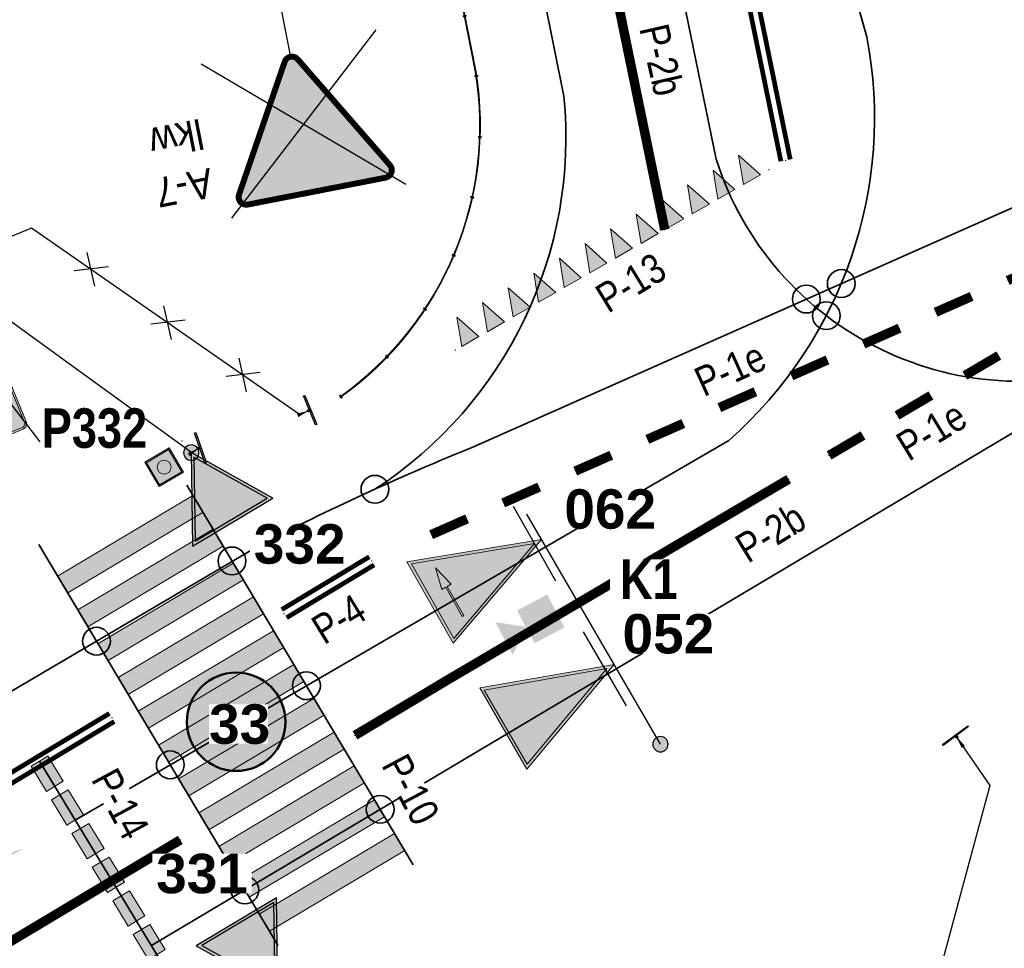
# Model space of a CAD drawing. Header units: metres. Extents: x 0 to 6473088, y 4 to 5822767.
# Tile 9 of 20: x 6472965 to 6472990, y 5822622 to 5822645. Entities that reach past the tile are written whole.
import ezdxf
from ezdxf.enums import TextEntityAlignment as Align

# ---------------------------------------------------------------- set-up
doc = ezdxf.new("R2010")
doc.units = ezdxf.units.M
for name, color, linetype, lineweight in [('GTS - detekcja pieszych', 1, 'Continuous', 0), ('MT IR - detekcja wirtualna kamery rowery', 5, 'Continuous', 30), ('MT IR - numery grup sygnałowych', 6, 'Continuous', 30), ('MT IR - trajektorie i punkty kolizji', 1, 'Continuous', 35)]:
    doc.layers.add(name, color=color, linetype=linetype, lineweight=lineweight)
for name, color, linetype in [('IR - numery grup sygnałowych', 6, 'Continuous'), ('MT IR - detekcja dla pieszych', 1, 'Continuous'), ('MT IR - detekcja dla pieszych opisy', 7, 'Continuous'), ('MT IR - detekcja wirtualna kamery rowery opisy', 5, 'Continuous'), ('MT IR - oznakowanie pionowe', 7, 'Continuous'), ('MT IR - oznakowanie poziome istniejące', 8, 'Continuous'), ('MT IR - oznakowanie poziome opisy', 7, 'Continuous'), ('MT IR - oznakowanie poziome projektowane', 150, 'Continuous'), ('MT IR - sygnalizatory - oznaczenia', 7, 'Continuous'), ('MT IR - sygnalizatory projektowane', 7, 'Continuous'), ('zzz.gaHSDomyslna', 7, 'Continuous'), ('zzz.GASYG.Sygnalizator-Opis', 7, 'Continuous'), ('zzz.GASYG.Sygnalizator-Opis-Grupa', 7, 'Continuous'), ('zzz.GASYG.Sygnalizator-Opis-Nazwa', 7, 'Continuous'), ('zzz.GASYG.Sygnalizator-Opis-Stan', 7, 'Continuous'), ('zzz.GASYG.Sygnalizator-Symbol', 7, 'Continuous'), ('zzz.GASYG.Sygnalizator-Symbol-Tlo', 7, 'Continuous'), ('zzz.gaUbdef', 7, 'Continuous'), ('zzz.gaUbOs', 7, 'Continuous'), ('zzz.gaVSDodTekst', 7, 'Continuous'), ('zzz.gaVSDomyslna', 7, 'Continuous'), ('zzz.gaVSNazwa', 7, 'Continuous'), ('zzz.gaVSStan', 7, 'Continuous'), ('zzz.gaVSWielkość', 7, 'Continuous')]:
    doc.layers.add(name, color=color, linetype=linetype)
doc.styles.add('GA-ATR-TEXT', font='arial.ttf', dxfattribs={"width": 0.9})
doc.styles.add('GA-SGN-TEXT', font='txt.shx')
doc.styles.add('GA-SIGN-TEXT', font='GA_OZ_PION.ttf')
doc.styles.add('MT - bold Arial', font='arialbd.ttf')
doc.styles.add('MT - bold Arial Narrow', font='ARIALNB.TTF')
doc.styles.add('Nagłówek_10mm_Ga', font='arialbd.ttf', dxfattribs={"height": 1})
doc.styles.add('Opis poziomego', font='ARIALN.TTF')
doc.styles.get("Standard").update_dxf_attribs({"font": 'arial.ttf'})
doc.dimstyles.new('GA-LEADER', dxfattribs={"dimtxt": 1, "dimasz": 1, "dimexe": 1, "dimexo": 1, "dimgap": 1, "dimtad": 1, "dimtxsty": 'Standard', "dimcen": 1, "dimadec": 0, "dimazin": 0, "dimtfac": 1, "dimtmove": 0, "dimatfit": 3, "dimfxl": 1, "dimarcsym": 0})

# ---------------------------------------------------------------- blocks, each defined once
blk = doc.blocks.new('gaHSPos')
at = {"color": 0, "linetype": 'Continuous', "lineweight": 0}
blk.add_point((0, 0), dxfattribs=at)
blk = doc.blocks.new('*U33864')
at = {"layer": 'zzz.gaHSDomyslna'}
for points in [[(-5.12, 8.59), (-5.376, 9.019), (-8.812, 6.971), (-8.556, 6.542), (-5.12, 8.59)], [(-4.608, 7.731), (-4.864, 8.16), (-8.3, 6.112), (-8.044, 5.683), (-4.608, 7.731)], [(-4.096, 6.872), (-4.352, 7.301), (-7.788, 5.253), (-7.532, 4.824), (-4.096, 6.872)], [(-3.584, 6.013), (-3.84, 6.442), (-7.276, 4.394), (-7.02, 3.965), (-3.584, 6.013)], [(-3.072, 5.154), (-3.328, 5.583), (-6.764, 3.535), (-6.508, 3.106), (-3.072, 5.154)], [(-2.56, 4.295), (-2.816, 4.724), (-6.252, 2.676), (-5.996, 2.247), (-2.56, 4.295)], [(-2.048, 3.436), (-2.304, 3.865), (-5.74, 1.817), (-5.484, 1.388), (-2.048, 3.436)], [(-1.536, 2.577), (-1.792, 3.006), (-5.228, 0.958), (-4.972, 0.529), (-1.536, 2.577)], [(-1.024, 1.718), (-1.28, 2.147), (-4.716, 0.099), (-4.46, -0.33), (-1.024, 1.718)], [(-0.512, 0.859), (-0.768, 1.288), (-4.204, -0.76), (-3.948, -1.189), (-0.512, 0.859)], [(0, 0), (-0.256, 0.429), (-3.692, -1.619), (-3.436, -2.048), (0, 0)]]:
    blk.add_hatch(color=8, dxfattribs=at).paths.add_polyline_path(points)
at = {"layer": 'zzz.gaHSDomyslna', "color": 8, "linetype": 'Continuous', "lineweight": 0}
for points in [[(-5.12, 8.59), (-5.376, 9.019), (-8.812, 6.971), (-8.556, 6.542), (-5.12, 8.59)], [(-4.608, 7.731), (-4.864, 8.16), (-8.3, 6.112), (-8.044, 5.683), (-4.608, 7.731)], [(-4.096, 6.872), (-4.352, 7.301), (-7.788, 5.253), (-7.532, 4.824), (-4.096, 6.872)], [(-3.584, 6.013), (-3.84, 6.442), (-7.276, 4.394), (-7.02, 3.965), (-3.584, 6.013)], [(-3.072, 5.154), (-3.328, 5.583), (-6.764, 3.535), (-6.508, 3.106), (-3.072, 5.154)], [(-2.56, 4.295), (-2.816, 4.724), (-6.252, 2.676), (-5.996, 2.247), (-2.56, 4.295)], [(-2.048, 3.436), (-2.304, 3.865), (-5.74, 1.817), (-5.484, 1.388), (-2.048, 3.436)], [(-1.536, 2.577), (-1.792, 3.006), (-5.228, 0.958), (-4.972, 0.529), (-1.536, 2.577)], [(-1.024, 1.718), (-1.28, 2.147), (-4.716, 0.099), (-4.46, -0.33), (-1.024, 1.718)], [(-0.512, 0.859), (-0.768, 1.288), (-4.204, -0.76), (-3.948, -1.189), (-0.512, 0.859)], [(0, 0), (-0.256, 0.429), (-3.692, -1.619), (-3.436, -2.048), (0, 0)]]:
    blk.add_lwpolyline(points, close=True, dxfattribs=at)
at = {"layer": 'zzz.gaHSDomyslna', "color": 8}
for p in [(-9.027, 7.332), (-3.221, -2.409)]:
    blk.add_blockref('gaHSPos', p, dxfattribs=at)
blk = doc.blocks.new('zk.P-14')
at = {"linetype": 'Continuous', "lineweight": 0}
blk.add_hatch(color=0, dxfattribs=at).paths.add_polyline_path([(0.375, -0.5), (0.375, 0), (-0.375, 0), (-0.375, -0.5)])
at = {"color": 0, "linetype": 'Continuous', "lineweight": 0}
blk.add_lwpolyline([(-0.375, 0), (0.375, 0), (0.375, -0.5), (-0.375, -0.5), (-0.375, 0)], dxfattribs=at)
blk = doc.blocks.new('*U33865')
at = {"layer": 'zzz.gaHSDomyslna', "color": 8, "rotation": 301.2309791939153}
for p in [(0.194, -0.321), (0.713, -1.176), (1.231, -2.031), (1.75, -2.886), (2.268, -3.741), (2.787, -4.596), (3.305, -5.451)]:
    blk.add_blockref('zk.P-14', p, dxfattribs=at)
at = {"layer": 'zzz.gaHSDomyslna', "color": 8}
for p in [(0, 0), (3.692, -6.089)]:
    blk.add_blockref('gaHSPos', p, dxfattribs=at)
blk = doc.blocks.new('*U33880')
blk.add_hatch(color=8).paths.add_polyline_path([(0.525, 3.45), (-0.225, 4.2), (-0.225, 5), (-0.525, 3.7), (-0.225, 2.5), (-0.225, 3.2), (0.375, 2.6), (0.375, 0), (0.525, 0)])
blk = doc.blocks.new('*U33882')
at = {"layer": 'zzz.gaHSDomyslna', "color": 150}
for points in [[(2.163, 1.444, 0.12, 0.12, 0), (-0.062, 0.103, 0.12, 0.12, 0)], [(2.287, 1.238, 0.12, 0.12, 0), (0.062, -0.103, 0.12, 0.12, 0)]]:
    blk.add_lwpolyline(points, format="xyseb", dxfattribs=at)
at = {"color": 150}
for p in [(2.225, 1.341), (0, 0)]:
    blk.add_blockref('gaHSPos', p, dxfattribs=at)
blk = doc.blocks.new('*U33886')
at = {"layer": 'zzz.gaHSDomyslna', "color": 150}
blk.add_lwpolyline([(0, 0, 0.24, 0.24, 0), (2.26, 1.353, 0.24, 0.24, 0)], format="xyseb", dxfattribs=at)
at = {"color": 150}
for p in [(2.26, 1.353), (0, 0)]:
    blk.add_blockref('gaHSPos', p, dxfattribs=at)
blk = doc.blocks.new('*U33887')
at = {"layer": 'zzz.gaHSDomyslna', "color": 150}
blk.add_lwpolyline([(0, 0, 0.24, 0.24, 0), (8.75, 5.151, 0.24, 0.24, 0)], format="xyseb", dxfattribs=at)
at = {"color": 150}
for p in [(8.75, 5.151), (0, 0)]:
    blk.add_blockref('gaHSPos', p, dxfattribs=at)
blk = doc.blocks.new('*U33889')
at = {"layer": 'zzz.gaHSDomyslna', "color": 150}
for points in [[(6.894, 4.058, 0.24, 0.24, 0), (7.756, 4.566, 0.24, 0.24, 0)], [(5.171, 3.044, 0.24, 0.24, 0), (6.032, 3.551, 0.24, 0.24, 0)], [(3.447, 2.029, 0.24, 0.24, 0), (4.309, 2.537, 0.24, 0.24, 0)], [(1.724, 1.015, 0.24, 0.24, 0), (2.585, 1.522, 0.24, 0.24, 0)], [(0, 0, 0.24, 0.24, 0), (0.862, 0.507, 0.24, 0.24, 0)]]:
    blk.add_lwpolyline(points, format="xyseb", dxfattribs=at)
at = {"color": 150}
for p in [(9.102, 5.358), (0, 0)]:
    blk.add_blockref('gaHSPos', p, dxfattribs=at)
blk = doc.blocks.new('*U33891')
at = {"layer": 'zzz.gaHSDomyslna', "color": 150}
for points in [[(-2.895, 13.536, 0.12, 0.12, 0), (-0.118, -0.024, 0.12, 0.12, 0)], [(-2.66, 13.584, 0.12, 0.12, 0), (0.118, 0.024, 0.12, 0.12, 0)]]:
    blk.add_lwpolyline(points, format="xyseb", dxfattribs=at)
at = {"color": 150}
for p in [(-2.777, 13.56), (0, 0)]:
    blk.add_blockref('gaHSPos', p, dxfattribs=at)
blk = doc.blocks.new('*U33892')
at = {"layer": 'zzz.gaHSDomyslna', "color": 150}
blk.add_lwpolyline([(0, 0, 0.24, 0.24, 0), (-3.021, 14.705, 0.24, 0.24, 0)], format="xyseb", dxfattribs=at)
at = {"color": 150}
for p in [(-3.021, 14.705), (0, 0)]:
    blk.add_blockref('gaHSPos', p, dxfattribs=at)
blk = doc.blocks.new('zk.P-13')
at = {"linetype": 'Continuous', "lineweight": 0}
blk.add_hatch(color=0, dxfattribs=at).paths.add_polyline_path([(0.25, 0), (-0.25, 0), (-0.013, -0.705)])
at = {"color": 0, "linetype": 'Continuous', "lineweight": 0}
for p, q in [((-0.25, 0), (0.25, 0)), ((-0.013, -0.705), (-0.25, 0)), ((0.25, 0), (-0.013, -0.705))]:
    blk.add_line(p, q, dxfattribs=at)
blk = doc.blocks.new('*U33893')
at = {"layer": 'zzz.gaHSDomyslna', "color": 150}
for p, rotation in [((-0.433, -0.249), 209.8889667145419), ((-1.084, -0.623), 209.8889667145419), ((-1.734, -0.997), 209.8889667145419), ((-2.384, -1.37), 209.8889667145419), ((-3.034, -1.744), 209.8889667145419), ((-3.685, -2.118), 209.8889667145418), ((-4.335, -2.492), 209.8889667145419), ((-4.985, -2.865), 209.8889667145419), ((-5.635, -3.239), 209.8889667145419), ((-6.286, -3.613), 209.8889667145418), ((-6.936, -3.987), 209.8889667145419), ((-7.586, -4.36), 209.8889667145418)]:
    blk.add_blockref('zk.P-13', p, dxfattribs=dict(at, rotation=rotation))
for p in [(0, 0), (-7.965, -4.578)]:
    blk.add_blockref('gaHSPos', p, dxfattribs=at)
blk = doc.blocks.new('*U33907')
at = {"layer": 'zzz.gaHSDomyslna', "color": 8}
for points in [[(9.122, 5.638, 0.12, 0.12, 0), (-0.062, 0.103, 0.12, 0.12, 0)], [(9.246, 5.433, 0.12, 0.12, 0), (0.062, -0.103, 0.12, 0.12, 0)]]:
    blk.add_lwpolyline(points, format="xyseb", dxfattribs=at)
at = {"color": 8}
for p in [(9.184, 5.535), (0, 0)]:
    blk.add_blockref('gaHSPos', p, dxfattribs=at)
blk = doc.blocks.new('*U33912')
at = {"layer": 'zzz.gaHSDomyslna', "color": 8}
blk.add_lwpolyline([(0, 0, 0.24, 0.24, 0), (-9.326, -5.584, 0.24, 0.24, 0)], format="xyseb", dxfattribs=at)
at = {"color": 8}
for p in [(0, 0), (-9.326, -5.584)]:
    blk.add_blockref('gaHSPos', p, dxfattribs=at)
blk = doc.blocks.new('zzzGASYG.Ssmall')
blk.add_hatch(color=0).paths.add_polyline_path([(-0.3661, -0.6341), (0.3661, -0.6341), (0, 0)])
at = {"color": 0}
blk.add_lwpolyline([(-0.3661, -0.6341), (0.3661, -0.6341), (0, 0)], close=True, dxfattribs=at)
blk = doc.blocks.new('zzzGASYG.S5')
h = blk.add_hatch(color=0)
h.paths.add_polyline_path([(-0.3661, -0.6341), (0.3661, -0.6341), (0, 0)])
h.paths.add_polyline_path([(0, -0.0439), (0.3281, -0.6121), (-0.3281, -0.6121)], flags=16)
at = {"color": 0}
for points in [[(-0.3661, -0.6341), (0.3661, -0.6341), (0, 0)], [(-0.3281, -0.6121), (0.3281, -0.6121), (0, -0.0439)]]:
    blk.add_lwpolyline(points, close=True, dxfattribs=at)
blk = doc.blocks.new('*U31441')
at = {"layer": 'zzz.GASYG.Sygnalizator-Symbol', "color": 0, "lineweight": 30}
blk.add_blockref('zzzGASYG.S5', (0, 0), dxfattribs=at)
at = {"layer": 'zzz.GASYG.Sygnalizator-Symbol-Tlo', "color": 7, "lineweight": 30, "true_color": 0xffffff}
blk.add_blockref('zzzGASYG.Ssmall', (0, 0), dxfattribs=at)
blk = doc.blocks.new('*U31440')
at = {"color": 250, "lineweight": 30}
blk.add_blockref('*U31441', (0, 0), dxfattribs=at)
at = {"layer": 'zzz.GASYG.Sygnalizator-Opis', "color": 250, "style": 'GA-SGN-TEXT', "flags": 1}
for tag in ['AddText', 'Info1', 'Info2', 'Info3', 'Info4', 'Route', 'ID']:
    blk.add_attdef(tag, text='', height=0.2437, dxfattribs=at).set_placement((0.44, -0.455), align=Align.MIDDLE_LEFT)
at = {"layer": 'zzz.GASYG.Sygnalizator-Opis-Grupa', "color": 250, "style": 'GA-SGN-TEXT'}
blk.add_attdef('Group', text='', height=0.2437, dxfattribs=at).set_placement((0.44, -0.455), align=Align.MIDDLE_LEFT)
at = {"layer": 'zzz.GASYG.Sygnalizator-Opis-Nazwa', "color": 250, "style": 'GA-SGN-TEXT'}
blk.add_attdef('Name', text='', height=0.2437, dxfattribs=at).set_placement((0.44, -0.1625), align=Align.MIDDLE_LEFT)
at = {"layer": 'zzz.GASYG.Sygnalizator-Opis-Stan', "color": 250, "style": 'GA-SGN-TEXT', "flags": 1}
blk.add_attdef('State', text='', height=0.2437, dxfattribs=at).set_placement((0.44, -0.455), align=Align.MIDDLE_LEFT)
blk = doc.blocks.new('z.ga4s_p1')
at = {"layer": 'GTS - detekcja pieszych'}
h = blk.add_hatch(color=256, dxfattribs=at)
h.paths.add_polyline_path([(-1.107, 1.107), (-1.107, -1.107), (1.107, -1.107), (1.107, 1.107)])
h.paths.add_polyline_path([(1.002, 1.002), (1.002, -1.002), (-1.002, -1.002), (-1.002, 1.002)], flags=16)
h.paths.add_polyline_path([(0.544, 0, -1), (-0.544, 0, -1)], flags=0)
h = blk.add_hatch(color=255, dxfattribs=at)
h.paths.add_polyline_path([(-1.002, 1.002), (-1.002, -1.002), (1.002, -1.002), (1.002, 1.002)])
h.paths.add_polyline_path([(0.544, 0, -1), (-0.544, 0, -1)], flags=16)
blk.add_hatch(color=256, dxfattribs=at).paths.add_polyline_path([(0.544, 0, 1), (-0.544, 0, 1)])
for points in [[(-1.107, 1.107), (-1.107, -1.107), (1.107, -1.107), (1.107, 1.107)], [(-1.002, 1.002), (-1.002, -1.002), (1.002, -1.002), (1.002, 1.002)]]:
    blk.add_lwpolyline(points, close=True, dxfattribs=at)
blk.add_circle((0, 0), 0.544, dxfattribs=at)
blk = doc.blocks.new('zzzGASYG.Sbig')
at = {"linetype": 'Continuous', "lineweight": 0}
blk.add_hatch(color=0, dxfattribs=at).paths.add_polyline_path([(0, 0), (-0.3661, -1.0002), (0.3661, -1.0002)])
at = {"color": 0, "linetype": 'Continuous', "lineweight": 0}
blk.add_lwpolyline([(-0.3661, -1.0002), (0.3661, -1.0002), (0, 0)], close=True, dxfattribs=at)
blk = doc.blocks.new('zzzGASYG.S3b')
at = {"linetype": 'Continuous', "lineweight": 0}
h = blk.add_hatch(color=0, dxfattribs=at)
h.paths.add_polyline_path([(-0.3661, -1.0002), (0.3661, -1.0002), (0, 0)])
h.paths.add_polyline_path([(0, -0.0639), (0.3347, -0.9782), (-0.3347, -0.9782)], flags=16)
h.paths.add_polyline_path([(-0.0436, -0.7857), (-0.0436, -0.8214), (0.2188, -0.8214), (0.2188, -0.8357), (-0.0436, -0.8357), (-0.0436, -0.8714), (-0.2148, -0.8285)], flags=0)
at = {"color": 0, "linetype": 'Continuous', "lineweight": 0}
for points in [[(-0.3661, -1.0002), (0.3661, -1.0002), (0, 0)], [(-0.3347, -0.9782), (0.3347, -0.9782), (0, -0.0639)]]:
    blk.add_lwpolyline(points, close=True, dxfattribs=at)
for points in [[(-0.0436, -0.8214), (-0.0436, -0.7857), (-0.2148, -0.8285), (-0.0436, -0.8714), (-0.0436, -0.8357)], [(-0.0436, -0.8214), (0.2188, -0.8214), (0.2188, -0.8357), (-0.0436, -0.8357)]]:
    blk.add_lwpolyline(points, dxfattribs=at)
blk = doc.blocks.new('*U24324')
at = {"layer": 'zzz.GASYG.Sygnalizator-Symbol', "color": 0, "lineweight": 30}
blk.add_blockref('zzzGASYG.S3b', (0, 0), dxfattribs=at)
at = {"layer": 'zzz.GASYG.Sygnalizator-Symbol-Tlo', "color": 7, "lineweight": 30, "true_color": 0xffffff}
blk.add_blockref('zzzGASYG.Sbig', (0, 0), dxfattribs=at)
blk = doc.blocks.new('*U24323')
at = {"color": 250, "lineweight": 30}
blk.add_blockref('*U24324', (0, 0), dxfattribs=at)
at = {"layer": 'zzz.GASYG.Sygnalizator-Opis', "color": 250, "style": 'GA-SGN-TEXT', "flags": 1}
for tag in ['AddText', 'Info1', 'Info2', 'Info3', 'Info4', 'Route', 'ID']:
    blk.add_attdef(tag, text='', height=0.2437, dxfattribs=at).set_placement((0.44, -0.455), align=Align.MIDDLE_LEFT)
at = {"layer": 'zzz.GASYG.Sygnalizator-Opis-Grupa', "color": 250, "style": 'GA-SGN-TEXT'}
blk.add_attdef('Group', text='', height=0.2437, dxfattribs=at).set_placement((0.44, -0.455), align=Align.MIDDLE_LEFT)
at = {"layer": 'zzz.GASYG.Sygnalizator-Opis-Nazwa', "color": 250, "style": 'GA-SGN-TEXT'}
blk.add_attdef('Name', text='', height=0.2437, dxfattribs=at).set_placement((0.44, -0.1625), align=Align.MIDDLE_LEFT)
at = {"layer": 'zzz.GASYG.Sygnalizator-Opis-Stan', "color": 250, "style": 'GA-SGN-TEXT', "flags": 1}
blk.add_attdef('State', text='', height=0.2437, dxfattribs=at).set_placement((0.44, -0.455), align=Align.MIDDLE_LEFT)
blk = doc.blocks.new('zzzGASYG.S1')
at = {"linetype": 'Continuous', "lineweight": 0}
h = blk.add_hatch(color=0, dxfattribs=at)
h.paths.add_polyline_path([(0, 0), (-0.3661, -1.0003), (0.3661, -1.0003)])
h.paths.add_polyline_path([(0.3347, -0.9783), (-0.3347, -0.9783), (0, -0.0639)], flags=16)
at = {"color": 0, "linetype": 'Continuous', "lineweight": 0}
for points in [[(-0.3661, -1.0003), (0.3661, -1.0003), (0, 0)], [(-0.3347, -0.9783), (0.3347, -0.9783), (0, -0.0639)]]:
    blk.add_lwpolyline(points, close=True, dxfattribs=at)
blk = doc.blocks.new('*U31497')
at = {"layer": 'zzz.GASYG.Sygnalizator-Symbol', "color": 0, "lineweight": 30}
blk.add_blockref('zzzGASYG.S1', (0, 0), dxfattribs=at)
at = {"layer": 'zzz.GASYG.Sygnalizator-Symbol-Tlo', "color": 7, "lineweight": 30, "true_color": 0xffffff}
blk.add_blockref('zzzGASYG.Sbig', (0, 0), dxfattribs=at)
blk = doc.blocks.new('*U31496')
at = {"color": 250, "lineweight": 30}
blk.add_blockref('*U31497', (0, 0), dxfattribs=at)
at = {"layer": 'zzz.GASYG.Sygnalizator-Opis', "color": 250, "style": 'GA-SGN-TEXT', "flags": 1}
for tag in ['AddText', 'Info1', 'Info2', 'Info3', 'Info4', 'Route', 'ID']:
    blk.add_attdef(tag, text='', height=0.2437, dxfattribs=at).set_placement((0.44, -0.455), align=Align.MIDDLE_LEFT)
at = {"layer": 'zzz.GASYG.Sygnalizator-Opis-Grupa', "color": 250, "style": 'GA-SGN-TEXT'}
blk.add_attdef('Group', text='', height=0.2437, dxfattribs=at).set_placement((0.44, -0.455), align=Align.MIDDLE_LEFT)
at = {"layer": 'zzz.GASYG.Sygnalizator-Opis-Nazwa', "color": 250, "style": 'GA-SGN-TEXT'}
blk.add_attdef('Name', text='', height=0.2437, dxfattribs=at).set_placement((0.44, -0.1625), align=Align.MIDDLE_LEFT)
at = {"layer": 'zzz.GASYG.Sygnalizator-Opis-Stan', "color": 250, "style": 'GA-SGN-TEXT', "flags": 1}
blk.add_attdef('State', text='', height=0.2437, dxfattribs=at).set_placement((0.44, -0.455), align=Align.MIDDLE_LEFT)
blk = doc.blocks.new('*U33968')
at = {"layer": 'zzz.gaHSDomyslna', "color": 150}
for points in [[(0, 0, 0.24, 0.24, 0), (-0.915, -0.404, 0.24, 0.24, 0)], [(-1.83, -0.807, 0.24, 0.24, 0), (-2.745, -1.211, 0.24, 0.24, 0)], [(-3.66, -1.614, 0.24, 0.24, 0), (-4.575, -2.018, 0.24, 0.24, 0)], [(-5.49, -2.421, 0.24, 0.24, 0), (-6.405, -2.825, 0.24, 0.24, 0)], [(-7.32, -3.228, 0.24, 0.24, 0), (-8.235, -3.632, 0.24, 0.24, 0)], [(-9.15, -4.035, 0.24, 0.24, 0), (-10.065, -4.439, 0.24, 0.24, 0)], [(-10.98, -4.842, 0.24, 0.24, 0), (-11.895, -5.246, 0.24, 0.24, 0)], [(-12.81, -5.649, 0.24, 0.24, 0), (-13.725, -6.053, 0.24, 0.24, 0)], [(-14.64, -6.456, 0.24, 0.24, 0), (-15.555, -6.86, 0.24, 0.24, 0)], [(-16.47, -7.263, 0.24, 0.24, 0), (-17.385, -7.667, 0.24, 0.24, 0)]]:
    blk.add_lwpolyline(points, format="xyseb", dxfattribs=at)
at = {"color": 150}
for p in [(0, 0), (-18.892, -8.332)]:
    blk.add_blockref('gaHSPos', p, dxfattribs=at)
blk = doc.blocks.new('A$C6DB17DEF')
at = {"layer": 'IR - numery grup sygnałowych', "lineweight": 30, "true_color": 0xffffff}
h = blk.add_hatch(color=7, dxfattribs=at)
h.dxf.hatch_style = 1
h.paths.add_polyline_path([(0, 1.25, 1), (2.5, 1.25, 1)])
at = {"layer": 'IR - numery grup sygnałowych', "lineweight": 50}
blk.add_circle((1.25, 1.25), 1.25, dxfattribs=at)
blk = doc.blocks.new('gaVSPos')
blk.add_point((0, 0))
blk = doc.blocks.new('gaVSTVcolumn0')
at = {"color": 0, "linetype": 'ByBlock', "lineweight": -2}
for p, q in [((-400, -30), (400, -30)), ((-400, -60), (-400, -30)), ((400, -60), (-400, -60)), ((400, -30), (400, -60))]:
    blk.add_line(p, q, dxfattribs=at)
blk.add_circle((0, 0), 30, dxfattribs=at)
blk = doc.blocks.new('gaVScolumn0')
at = {"color": 0, "linetype": 'ByBlock', "lineweight": -2}
blk.add_line((0, 0), (0, 400), dxfattribs=at)
at = {"color": 7, "style": 'GA-ATR-TEXT', "width": 0.9}
blk.add_attdef('X2', text='', height=150, dxfattribs=at).set_placement((-50, 0), align=Align.BOTTOM_RIGHT)
blk = doc.blocks.new('*U34229')
at = {"layer": 'zzz.gaVSDomyslna', "color": 251, "linetype": 'Continuous', "lineweight": 0, "true_color": 0x4c4c4c, "const_width": 30}
blk.add_lwpolyline([(356.469, 710.423), (-356.469, 710.423, 0.563712), (-391.037, 653.297), (-33.775, 34.5, 0.563661), (32.9409, 33.1218), (390.215, 651.94, 0.577186), (356.469, 710.423)], format="xyb", close=True, dxfattribs=at)
blk = doc.blocks.new('*U34230')
at = {"layer": 'zzz.gaVSDomyslna', "linetype": 'Continuous', "lineweight": 0, "true_color": 0xe2e2e2}
h = blk.add_hatch(color=254, dxfattribs=at)
h.dxf.hatch_style = 1
h.paths.add_polyline_path([(0, 695.423), (-356.469, 695.423, 0.262443), (-377.021, 683.837, 0.259425), (-377.874, 660.497), (-19.9889, 40.6218, 0.279187), (-0.646341, 29.9873, 0.229204), (20.2988, 41.2251), (378.047, 660.797, 0.284586), (377.352, 683.315, 0.237857), (356.126, 695.423)])
at = {"layer": 'zzz.gaVSDomyslna', "color": 254, "linetype": 'Continuous', "lineweight": 0, "true_color": 0xe2e2e2}
blk.add_point((0, 0), dxfattribs=at)
blk = doc.blocks.new('*U34232')
at = {"layer": 'zzz.gaVSDomyslna', "color": 251, "true_color": 0x4c4c4c}
blk.add_blockref('*U34229', (0, 0), dxfattribs=at)
at = {"layer": 'zzz.gaVSDomyslna', "color": 254, "true_color": 0xe2e2e2}
blk.add_blockref('*U34230', (0, 0), dxfattribs=at)
blk = doc.blocks.new('z.ga4.Cross-2')
at = {"color": 0, "linetype": 'Continuous', "lineweight": -2}
for p, q in [((-0.5, -0.5), (0.5, 0.5)), ((0.5, -0.5), (-0.5, 0.5))]:
    blk.add_line(p, q, dxfattribs=at)
blk = doc.blocks.new('*U34228')
at = {"layer": 'zzz.gaVSDomyslna', "color": 10, "lineweight": 30, "xscale": 903.0235523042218, "yscale": 797.965300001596}
blk.add_blockref('z.ga4.Cross-2', (0, 362.7), dxfattribs=at)
at = {"layer": 'zzz.gaVSDomyslna'}
blk.add_blockref('*U34232', (0, 0), dxfattribs=at)
at = {"layer": 'zzz.gaVSDodTekst', "style": 'GA-ATR-TEXT', "width": 0.9}
blk.add_attdef('Addtext', text='', height=150, dxfattribs=at).set_placement((510.5, 55.2), align=Align.MIDDLE_LEFT)
at = {"layer": 'zzz.gaVSDomyslna', "style": 'MT - bold Arial', "flags": 1}
for tag in ['Width', 'Height', 'Position', 'Route', 'ItemNo', 'ID']:
    blk.add_attdef(tag, text='', height=1, dxfattribs=at).set_placement((0, 0), align=Align.MIDDLE_LEFT)
at = {"layer": 'zzz.gaVSNazwa', "style": 'GA-ATR-TEXT', "width": 0.9}
blk.add_attdef('Name', text='', height=150, dxfattribs=at).set_placement((510.5, 565.2), align=Align.MIDDLE_LEFT)
at = {"layer": 'zzz.gaVSStan', "style": 'GA-ATR-TEXT', "width": 0.9}
blk.add_attdef('State', text='', height=150, dxfattribs=at).set_placement((510.5, 310.2), align=Align.MIDDLE_LEFT)
at = {"layer": 'zzz.gaVSWielkość', "style": 'MT - bold Arial', "flags": 1}
blk.add_attdef('Size', text='', height=1, dxfattribs=at).set_placement((0, 0), align=Align.MIDDLE_LEFT)
blk = doc.blocks.new('*U34356')
at = {"layer": 'zzz.gaVSDomyslna', "true_color": 0xffffff}
h = blk.add_hatch(color=7, dxfattribs=at)
edge = h.paths.add_edge_path()
edge.add_line((0, 0), (-897.8, 0))
edge.add_arc((-897.8, 30), 30, 180, 270, ccw=False)
edge.add_line((-927.8, 30), (-927.8, 466.4))
edge.add_arc((-897.8, 466.4), 30, 90, 180, ccw=False)
edge.add_line((-897.8, 496.4), (897.8, 496.4))
edge.add_arc((897.8, 466.4), 30, 360, 90, ccw=False)
edge.add_line((927.8, 466.4), (927.8, 30))
edge.add_arc((897.8, 30), 30, 270, 0, ccw=False)
edge.add_line((897.8, 0), (0, 0))
edge.add_line((0, 0), (0, 0))
at = {"layer": 'zzz.gaVSDomyslna', "true_color": 0x000000}
h = blk.add_hatch(color=18, dxfattribs=at)
edge = h.paths.add_edge_path()
edge.add_line((0, 0), (0, 10))
edge.add_line((0, 10), (897.8, 10))
edge.add_arc((897.8, 30), 20, 270, 0)
edge.add_line((917.8, 30), (917.8, 466.4))
edge.add_arc((897.8, 466.4), 20, 360, 90)
edge.add_line((897.8, 486.4), (-897.8, 486.4))
edge.add_arc((-897.8, 466.4), 20, 90, 180)
edge.add_line((-917.8, 466.4), (-917.8, 30))
edge.add_arc((-897.8, 30), 20, 180, 270)
edge.add_line((-897.8, 10), (0, 10))
edge.add_line((0, 10), (0, 0))
edge.add_line((0, 0), (-897.8, 0))
edge.add_arc((-897.8, 30), 30, 180, 270, ccw=False)
edge.add_line((-927.8, 30), (-927.8, 466.4))
edge.add_arc((-897.8, 466.4), 30, 90, 180, ccw=False)
edge.add_line((-897.8, 496.4), (897.8, 496.4))
edge.add_arc((897.8, 466.4), 30, 360, 90, ccw=False)
edge.add_line((927.8, 466.4), (927.8, 30))
edge.add_arc((897.8, 30), 30, 270, 0, ccw=False)
edge.add_line((897.8, 0), (0, 0))
edge.add_line((0, 0), (0, 0))
at = {"layer": 'zzz.gaVSDomyslna', "color": 7, "lineweight": 0, "true_color": 0xffffff}
blk.add_lwpolyline([(0, 0), (-897.8, 0, -0.414214), (-927.8, 30), (-927.8, 466.4, -0.414214), (-897.8, 496.4), (897.8, 496.4, -0.414214), (927.8, 466.4), (927.8, 30, -0.414214), (897.8, 0), (0, 0)], format="xyb", close=True, dxfattribs=at)
at = {"layer": 'zzz.gaVSDomyslna', "color": 18, "lineweight": 0, "true_color": 0x000000}
blk.add_lwpolyline([(0, 0), (0, 10), (897.8, 10, 0.414214), (917.8, 30), (917.8, 466.4, 0.414214), (897.8, 486.4), (-897.8, 486.4, 0.414214), (-917.8, 466.4), (-917.8, 30, 0.414214), (-897.8, 10), (0, 10), (0, 0), (-897.8, 0, -0.414214), (-927.8, 30), (-927.8, 466.4, -0.414214), (-897.8, 496.4), (897.8, 496.4, -0.414214), (927.8, 466.4), (927.8, 30, -0.414214), (897.8, 0), (0, 0)], format="xyb", close=True, dxfattribs=at)
blk = doc.blocks.new('*U34355')
at = {"layer": 'zzz.gaVSDomyslna', "color": 18, "true_color": 0x000000, "style": 'GA-SIGN-TEXT'}
for s, p in [('Nie dotyczy', (0, 388.8)), ('- pojazdów służb miejskich', (0, 273.6)), ('- pojazdów zaopatrzenia do 20 t', (0, 158.4)), ('do roz.nr 40 art.20', (0, 43.2))]:
    blk.add_text(s, height=72, dxfattribs=at).set_placement(p, align=Align.CENTER)
blk = doc.blocks.new('*U34354')
at = {"layer": 'zzz.gaVSDomyslna', "color": 10, "lineweight": 30, "xscale": 2041.160000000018, "yscale": 546.0400000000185}
blk.add_blockref('z.ga4.Cross-2', (0, 248.2), dxfattribs=at)
at = {"layer": 'zzz.gaVSDomyslna'}
for name in ['*U34356', '*U34355']:
    blk.add_blockref(name, (0, 0), dxfattribs=at)
at = {"layer": 'zzz.gaVSDodTekst', "style": 'GA-ATR-TEXT', "width": 0.9}
blk.add_attdef('Addtext', text='', height=150, dxfattribs=at).set_placement((1027.8, -59.3), align=Align.MIDDLE_LEFT)
at = {"layer": 'zzz.gaVSDomyslna', "style": 'MT - bold Arial', "flags": 1}
for tag in ['Width', 'Height', 'Position', 'Route', 'ItemNo', 'ID']:
    blk.add_attdef(tag, text='', height=1, dxfattribs=at).set_placement((0, 0), align=Align.MIDDLE_LEFT)
at = {"layer": 'zzz.gaVSNazwa', "style": 'GA-ATR-TEXT', "width": 0.9}
blk.add_attdef('Name', text='', height=150, dxfattribs=at).set_placement((1027.8, 450.7), align=Align.MIDDLE_LEFT)
at = {"layer": 'zzz.gaVSStan', "style": 'GA-ATR-TEXT', "width": 0.9}
blk.add_attdef('State', text='', height=150, dxfattribs=at).set_placement((1027.8, 195.7), align=Align.MIDDLE_LEFT)
at = {"layer": 'zzz.gaVSWielkość', "style": 'MT - bold Arial', "flags": 1}
blk.add_attdef('Size', text='', height=1, dxfattribs=at).set_placement((0, 0), align=Align.MIDDLE_LEFT)
blk = doc.blocks.new('*U34487')
at = {"layer": 'zzz.gaUbdef', "color": 7, "linetype": 'Continuous', "lineweight": 0}
blk.add_lwpolyline([(1.51, 18.149), (1.491, 18.145), (3.434, 8.265, -0.285596), (-0.006, 0.008), (0.006, -0.008, 0.285606), (3.453, 8.268), (1.51, 18.149)], format="xyb", dxfattribs=at)
at = {"layer": 'zzz.gaUbdef', "color": 251, "linetype": 'Continuous', "lineweight": 0, "true_color": 0x666666}
for points in [[(1.675, 17.26, 0.1, 0.1, 0), (1.665, 17.309, 0.1, 0.1, 0)], [(1.675, 17.26, 0.05, 0.05, 0), (1.665, 17.309, 0.05, 0.05, 0)], [(1.974, 15.739, 0.1, 0.1, 0), (1.964, 15.788, 0.1, 0.1, 0)], [(1.974, 15.739, 0.05, 0.05, 0), (1.964, 15.788, 0.05, 0.05, 0)], [(2.273, 14.218, 0.1, 0.1, 0), (2.263, 14.267, 0.1, 0.1, 0)], [(2.273, 14.218, 0.05, 0.05, 0), (2.263, 14.267, 0.05, 0.05, 0)], [(2.572, 12.697, 0.1, 0.1, 0), (2.562, 12.746, 0.1, 0.1, 0)], [(2.572, 12.697, 0.05, 0.05, 0), (2.562, 12.746, 0.05, 0.05, 0)], [(2.871, 11.176, 0.1, 0.1, 0), (2.862, 11.226, 0.1, 0.1, 0)], [(2.871, 11.176, 0.05, 0.05, 0), (2.862, 11.226, 0.05, 0.05, 0)], [(3.17, 9.656, 0.1, 0.1, 0), (3.161, 9.705, 0.1, 0.1, 0)], [(3.17, 9.656, 0.05, 0.05, 0), (3.161, 9.705, 0.05, 0.05, 0)], [(3.464, 8.134, 0.1, 0.1, 0.001474), (3.457, 8.183, 0.1, 0.1, 0)], [(3.464, 8.134, 0.05, 0.05, 0.001474), (3.457, 8.183, 0.05, 0.05, 0)], [(3.548, 6.588, 0.1, 0.1, 0.001474), (3.55, 6.638, 0.1, 0.1, 0)], [(3.548, 6.588, 0.05, 0.05, 0.001474), (3.55, 6.638, 0.05, 0.05, 0)], [(3.35, 5.053, 0.1, 0.1, 0.001474), (3.361, 5.102, 0.1, 0.1, 0)], [(3.35, 5.053, 0.05, 0.05, 0.001474), (3.361, 5.102, 0.05, 0.05, 0)], [(2.876, 3.58, 0.1, 0.1, 0.001474), (2.896, 3.626, 0.1, 0.1, 0)], [(2.876, 3.58, 0.05, 0.05, 0.001474), (2.896, 3.626, 0.05, 0.05, 0)], [(2.142, 2.217, 0.1, 0.1, 0.001474), (2.17, 2.259, 0.1, 0.1, 0)], [(2.142, 2.217, 0.05, 0.05, 0.001474), (2.17, 2.259, 0.05, 0.05, 0)], [(1.173, 1.01, 0.1, 0.1, 0.001474), (1.207, 1.046, 0.1, 0.1, 0)], [(1.173, 1.01, 0.05, 0.05, 0.001474), (1.207, 1.046, 0.05, 0.05, 0)], [(0, 0, 0.1, 0.1, 0.001474), (0.041, 0.029, 0.1, 0.1, 0)], [(0, 0, 0.05, 0.05, 0.001474), (0.041, 0.029, 0.05, 0.05, 0)]]:
    blk.add_lwpolyline(points, format="xyseb", dxfattribs=at)
at = {"layer": 'zzz.gaUbOs', "color": 251, "linetype": 'Continuous', "lineweight": 0, "true_color": 0x666666}
blk.add_lwpolyline([(0, 0, 0.285601), (3.443, 8.266), (1.5, 18.147)], format="xyb", dxfattribs=at)

msp = doc.modelspace()

# ---------------------------------------------------------------- hatches: boundary and pattern name
at = {"layer": 'MT IR - detekcja wirtualna kamery rowery'}
h = msp.add_hatch(color=256, dxfattribs=at)
h.paths.add_polyline_path([(6472977.641, 5822629.886), (6472976.864, 5822630.007), (6472977.307, 5822629.174)])
h.paths.add_polyline_path([(6472978.623, 5822629.875), (6472978.181, 5822630.708), (6472977.419, 5822630.302), (6472977.862, 5822629.47)])
at = {"layer": 'MT IR - sygnalizatory projektowane'}
h = msp.add_hatch(color=7, dxfattribs=at)
edge = h.paths.add_edge_path()
edge.add_arc((6472969.145, 5822634.312), 0.195, 38.9997, 398.9997)
h = msp.add_hatch(color=7, dxfattribs=at)
edge = h.paths.add_edge_path()
edge.add_arc((6472981.058, 5822626.907), 0.195, 38.9997, 398.9997)

# ---------------------------------------------------------------- linework, layer by layer
at = {"layer": 'MT IR - oznakowanie pionowe', "color": 1, "lineweight": 30}
for points in [[(6472966.492, 5822639.393), (6472966.686, 5822638.539)], [(6472966.171, 5822638.94), (6472967.041, 5822639.039)], [(6472968.441, 5822638.037), (6472968.635, 5822637.183)], [(6472968.12, 5822637.584), (6472968.99, 5822637.683)], [(6472970.348, 5822636.71), (6472970.542, 5822635.856)], [(6472970.027, 5822636.257), (6472970.897, 5822636.356)]]:
    msp.add_lwpolyline(points, dxfattribs=at)
at = {"layer": 'MT IR - sygnalizatory projektowane'}
for points in [[(6472968.95, 5822634.312, 1), (6472969.34, 5822634.312, 1)], [(6472980.863, 5822626.907, 1), (6472981.253, 5822626.907, 1)]]:
    msp.add_lwpolyline(points, format="xyb", close=True, dxfattribs=at)
at = {"layer": 'MT IR - sygnalizatory projektowane', "lineweight": 30}
msp.add_lwpolyline([(6472977.319, 5822632.952), (6472978.393, 5822631.06)], dxfattribs=at)
at = {"layer": 'MT IR - trajektorie i punkty kolizji'}
for points in [[(6472978.29, 5822662.136), (6472982.471, 5822641.77, 0.430411), (6472993.077, 5822636.652)], [(6472974.965, 5822661.455), (6472978.606, 5822643.368, -0.280292), (6472973.807, 5822633.383)]]:
    msp.add_lwpolyline(points, format="xyb", dxfattribs=at)
for points in [[(6472969.031, 5822633.489), (6472974.778, 5822623.847)], [(6472971.343, 5822621.799), (6472965.276, 5822631.976)], [(6472965.29, 5822626.477), (6472968.98, 5822620.39)]]:
    msp.add_lwpolyline(points, dxfattribs=at)
for centre in [(6472985.649, 5822638.607), (6472984.763, 5822638.213), (6472985.269, 5822637.792), (6472973.807, 5822633.383), (6472970.179, 5822631.562), (6472966.737, 5822629.524), (6472972.069, 5822628.392), (6472968.61, 5822626.383), (6472973.94, 5822625.253), (6472970.504, 5822623.206)]:
    msp.add_circle(centre, 0.353, dxfattribs=at)

# ---------------------------------------------------------------- block references
at = {"layer": 'MT IR - detekcja dla pieszych', "transparency": 33554687, "xscale": 0.3250000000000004, "yscale": 0.3250000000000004, "zscale": 0.3250000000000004, "rotation": 300.5864162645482}
msp.add_blockref('z.ga4s_p1', (6472968.455, 5822633.942), dxfattribs=at)
at = {"layer": 'MT IR - numery grup sygnałowych', "transparency": 33554687, "rotation": 252.6782819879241}
msp.add_blockref('A$C6DB17DEF', (6472969.464, 5822629.044), dxfattribs=at)
at = {"layer": 'MT IR - oznakowanie pionowe'}
msp.add_blockref('*U34487', (6472972.922, 5822635.719), dxfattribs=at)
for name, p, xscale, yscale, rotation in [('gaVScolumn0', (6472971.265, 5822646.404), 0.005, 0.005, 191.0409401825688), ('gaVScolumn0', (6472965.086, 5822640.016), 0.005, 0.005, 112.4794343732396), ('gaVSTVcolumn0', (6472972.122, 5822635.375), 0.001, 0.001, 112.4794343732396), ('gaVSTVcolumn0', (6472969.332, 5822634.423), 0.001, 0.001, 109.2306723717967), ('gaVSTVcolumn0', (6472988.578, 5822627.089), 0.001, 0.001, 216.8698976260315)]:
    msp.add_blockref(name, p, dxfattribs=dict(at, xscale=xscale, yscale=yscale, rotation=rotation))
at = {"layer": 'MT IR - oznakowanie pionowe', "xscale": 0.005, "yscale": 0.005, "rotation": 191.040729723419}
msp.add_blockref('*U34228', (6472971.648, 5822644.441), dxfattribs=at).add_auto_attribs({'Name': 'A-7', 'State': 'lkw'})
at = {"layer": 'MT IR - oznakowanie pionowe'}
for p, rotation in [((6472972.122, 5822635.375), 112.4794343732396), ((6472969.332, 5822634.423), 109.2306723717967), ((6472988.578, 5822627.089), 216.8698976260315)]:
    msp.add_blockref('gaVSPos', p, dxfattribs=dict(at, rotation=rotation))
at = {"layer": 'MT IR - oznakowanie poziome istniejące', "color": 8}
for name, p in [('*U33864', (6472974.563, 5822624.207)), ('*U33907', (6472957.943, 5822622.05)), ('*U33865', (6472965.503, 5822626.607)), ('*U33912', (6472968.865, 5822624.476))]:
    msp.add_blockref(name, p, dxfattribs=at)
at = {"layer": 'MT IR - oznakowanie poziome istniejące', "color": 8, "rotation": 300.8276623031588}
msp.add_blockref('*U33880', (6472960.695, 5822621.499), dxfattribs=at)
at = {"layer": 'MT IR - oznakowanie poziome projektowane'}
for name, p in [('*U33891', (6472984.235, 5822641.736)), ('*U33892', (6472981.167, 5822639.973)), ('*U33893', (6472983.817, 5822641.496)), ('*U33968', (6472992.619, 5822639.895)), ('*U33889', (6472985.341, 5822634.242)), ('*U33887', (6472975.562, 5822628.486)), ('*U33882', (6472971.502, 5822630.223)), ('*U33886', (6472973.302, 5822627.132))]:
    msp.add_blockref(name, p, dxfattribs=at)
at = {"layer": 'zzz.gaHSDomyslna', "color": 8, "lineweight": 30}
msp.add_blockref('gaHSPos', (6472968.912, 5822634.606), dxfattribs=at)

# ---------------------------------------------------------------- leaders
at = {"layer": 'MT IR - oznakowanie pionowe'}
msp.add_leader([(6472988.578, 5822627.089), (6472989.418, 5822625.861), (6472987.673, 5822619.365)], dimstyle='GA-LEADER', override={"dimasz": 0.3}, dxfattribs=at)

# ---------------------------------------------------------------- next in the draw order: texts
at = {"layer": 'MT IR - detekcja dla pieszych opisy', "color": 7, "transparency": 33554687, "insert": (6472966.685, 5822635.437), "char_height": 1, "attachment_point": 2, "style": 'MT - bold Arial Narrow', "bg_fill": 3, "box_fill_scale": 1, "bg_fill_color": 256, "bg_fill_transparency": 0}
msp.add_mtext_dynamic_manual_height_columns('P332', width=2.94942, gutter_width=11.299, heights=[1.021], dxfattribs=at)

# ---------------------------------------------------------------- next in the draw order: linework, layer by layer
at = {"layer": 'MT IR - trajektorie i punkty kolizji'}
for points in [[(6472966.197, 5822624.981), (6472982.794, 5822634.622, 0.265031), (6472986.3, 5822644.873), (6472983.388, 5822655.162)], [(6473007.066, 5822648.989), (6473001.271, 5822645.537), (6472976.312, 5822634.464, 0.020137), (6472971.088, 5822632.077), (6472960.421, 5822625.817)]]:
    msp.add_lwpolyline(points, format="xyb", dxfattribs=at)
msp.add_lwpolyline([(6472968.131, 5822621.792), (6473009.585, 5822646.485)], dxfattribs=at)

# ---------------------------------------------------------------- next in the draw order: block references
at = {"layer": 'MT IR - oznakowanie pionowe', "xscale": 0.005, "yscale": 0.005, "rotation": 112.4792239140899}
msp.add_blockref('*U34354', (6472963.238, 5822639.252), dxfattribs=at).add_auto_attribs({'Name': 'T-0', 'State': 'lkw'})

# ---------------------------------------------------------------- next in the draw order: leaders
at = {"layer": 'MT IR - oznakowanie pionowe'}
for points in [[(6472969.332, 5822634.423), (6472969.156, 5822634.309), (6472954.327, 5822645.052)], [(6472972.122, 5822635.375), (6472971.893, 5822635.28), (6472965.086, 5822640.016)]]:
    msp.add_leader(points, dimstyle='GA-LEADER', override={"dimasz": 0.3}, dxfattribs=at)

# ---------------------------------------------------------------- next in the draw order: texts
at = {"layer": 'MT IR - numery grup sygnałowych', "lineweight": -3, "transparency": 33554687, "insert": (6472969.596, 5822627.92), "char_height": 1, "attachment_point": 1, "style": 'Nagłówek_10mm_Ga', "bg_fill": 3, "box_fill_scale": 1, "bg_fill_color": 256, "bg_fill_transparency": 0}
msp.add_mtext_dynamic_manual_height_columns('33', width=1.5, gutter_width=12.5, heights=[0], dxfattribs=at)
at = {"layer": 'MT IR - oznakowanie poziome opisy', "char_height": 0.75, "width": 1.82078, "attachment_point": 1, "style": 'Opis poziomego', "bg_fill": 3, "box_fill_scale": 1, "bg_fill_color": 1, "bg_fill_transparency": 0}
for s, insert, rotation in [('P-2b', (6472981.248, 5822645.257), 282.8073), ('P-13', (6472979.335, 5822638.476), 31.5238), ('P-1e', (6472981.848, 5822636.403), 24.3988), ('P-1e', (6472986.971, 5822634.715), 31.5238), ('P-2b', (6472982.885, 5822632.127), 31.5238), ('P-4', (6472972.124, 5822630.057), 31.5238), ('P-10', (6472974.621, 5822626.732), 298.231)]:
    msp.add_mtext(s, dxfattribs=dict(at, insert=insert, rotation=rotation))
at = {"layer": 'MT IR - sygnalizatory - oznaczenia', "color": 7, "transparency": 33554687, "char_height": 1, "attachment_point": 2, "style": 'MT - bold Arial', "bg_fill": 3, "box_fill_scale": 1, "bg_fill_color": 256, "bg_fill_transparency": 0}
for s, insert in [('062', (6472979.782, 5822633.381)), ('332', (6472971.896, 5822632.494)), ('052', (6472981.26, 5822630.212)), ('331', (6472969.418, 5822624.123))]:
    msp.add_mtext_dynamic_manual_height_columns(s, width=2.52252, gutter_width=11.299, heights=[1.021], dxfattribs=dict(at, insert=insert))

# ---------------------------------------------------------------- next in the draw order: linework, layer by layer
at = {"layer": 'MT IR - sygnalizatory projektowane', "lineweight": 30}
for points in [[(6472981.058, 5822626.907), (6472977.664, 5822632.75)], [(6472980.197, 5822627.882), (6472979.106, 5822629.764)]]:
    msp.add_lwpolyline(points, dxfattribs=at)

# ---------------------------------------------------------------- next in the draw order: block references
at = {"layer": 'MT IR - sygnalizatory projektowane'}
for p, xscale, yscale, rotation in [((6472969.14, 5822634.317), 3.25, 3.25, 30.80947221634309), ((6472971.346, 5822620.628), 3.250000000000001, 3.250000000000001, 210.8094722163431)]:
    msp.add_blockref('*U31440', p, dxfattribs=dict(at, xscale=xscale, yscale=yscale, rotation=rotation))
at = {"layer": 'MT IR - sygnalizatory projektowane', "lineweight": 30}
for name, p, xscale, yscale, rotation in [('*U24323', (6472978.036, 5822632.109), 3.25, 3.25, 299.5746332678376), ('*U31496', (6472979.88, 5822628.935), 3.249999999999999, 3.249999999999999, 300.0845445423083)]:
    msp.add_blockref(name, p, dxfattribs=dict(at, xscale=xscale, yscale=yscale, rotation=rotation))

# ---------------------------------------------------------------- next in the draw order: texts
at = {"layer": 'MT IR - oznakowanie poziome opisy', "insert": (6472967.249, 5822626.369), "char_height": 0.75, "width": 1.82078, "attachment_point": 1, "rotation": 298.231, "style": 'Opis poziomego', "bg_fill": 3, "box_fill_scale": 1, "bg_fill_color": 1, "bg_fill_transparency": 0}
msp.add_mtext('P-14', dxfattribs=at)

# ---------------------------------------------------------------- next in the draw order: texts
at = {"layer": 'MT IR - detekcja wirtualna kamery rowery opisy', "insert": (6472980.763, 5822631.599, -83.834), "char_height": 1, "attachment_point": 2, "style": 'MT - bold Arial Narrow', "bg_fill": 3, "box_fill_scale": 1, "bg_fill_color": 256, "bg_fill_transparency": 0}
msp.add_mtext_dynamic_manual_height_columns('K1', width=1.96955, gutter_width=12.5, heights=[0], dxfattribs=at)

doc.saveas('drawing.dxf')
